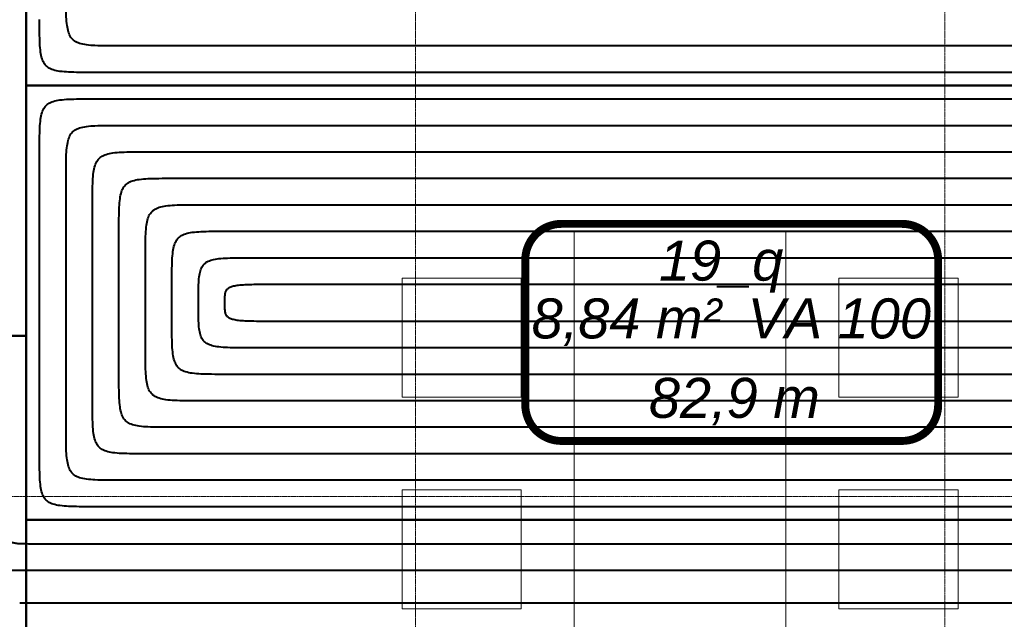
# Model space of a CAD drawing. Header units: millimetres. Extents: x 49908 to 79848, y -11883 to -3092.
# Tile 47 of 222: x 68141 to 68513, y -6073 to -5847. Entities that reach past the tile are written whole.
import ezdxf
from ezdxf.lldxf.tags import DXFTag

# ---------------------------------------------------------------- set-up
doc = ezdxf.new("R2010")
doc.units = ezdxf.units.MM
doc.linetypes.add('DASHDOT', pattern=[1, 0.5, -0.25, 0, -0.25])
doc.layers.add('A wyp ruchome', color=9, linetype='Continuous', lineweight=9)
doc.layers.add('A_OSIE', color=9, linetype='DASHDOT', lineweight=9)
for name, color, linetype, true_color in [('IS_Ogrzewanie_płaszczyznowe', 7, 'SOLID', 0xac00e6), ('IS_Ogrzewanie_płaszczyznowe_-_opis', 7, 'SOLID', 0xf000f0), ('IS_Przyłącza_o.p._Powrót', 7, 'DASH', 0x438955), ('IS_Przyłącza_o.p._Zasilanie', 7, 'SOLID', 0xff9124)]:
    doc.layers.add(name, color=color, linetype=linetype, true_color=true_color)
doc.layers.add('IS_Rys.pętli_o.p._Powrót', color=7, linetype='DASH', lineweight=13, true_color=0x4c9a5f)
doc.layers.add('IS_Rys.pętli_o.p._Zasilanie', color=7, linetype='SOLID', lineweight=13, true_color=0xff8c1a)
tags = doc.linetypes.add('DASH', pattern=[15, 10, -5]).pattern_tags.tags
tags[6:7] = [DXFTag(74, 4), DXFTag(75, 0), DXFTag(340, '0'), DXFTag(46, 0.0), DXFTag(50, 0.0), DXFTag(44, 0.0), DXFTag(45, 0.0)]
tags[4:5] = [DXFTag(74, 4), DXFTag(75, 0), DXFTag(340, '0'), DXFTag(46, 0.0), DXFTag(50, 0.0), DXFTag(44, 0.0), DXFTag(45, 0.0)]
tags = doc.linetypes.add('SOLID', pattern=[10, 10, 0]).pattern_tags.tags
tags[6:7] = [DXFTag(74, 4), DXFTag(75, 0), DXFTag(340, '0'), DXFTag(46, 0.0), DXFTag(50, 0.0), DXFTag(44, 0.0), DXFTag(45, 0.0)]
tags[4:5] = [DXFTag(74, 4), DXFTag(75, 0), DXFTag(340, '0'), DXFTag(46, 0.0), DXFTag(50, 0.0), DXFTag(44, 0.0), DXFTag(45, 0.0)]

msp = doc.modelspace()

# ---------------------------------------------------------------- linework, layer by layer
at = {"layer": 'A wyp ruchome'}
for points in [[(68430.47, -5926.63), (68430.47, -6166.63), (68350.47, -6166.63), (68350.47, -5926.63)], [(68330.47, -5944.13), (68285.47, -5944.13), (68285.47, -5989.13), (68330.47, -5989.13)], [(68450.47, -5944.13), (68495.47, -5944.13), (68495.47, -5989.13), (68450.47, -5989.13)], [(68330.47, -6024.13), (68285.47, -6024.13), (68285.47, -6069.13), (68330.47, -6069.13)], [(68450.47, -6024.13), (68495.47, -6024.13), (68495.47, -6069.13), (68450.47, -6069.13)]]:
    msp.add_lwpolyline(points, close=True, dxfattribs=at)
at = {"layer": 'A_OSIE', "ltscale": 0.3, "transparency": 33554559}
for p, q in [((68290.47, -7140.05), (68290.47, -3902.99)), ((68490.47, -7140.05), (68490.47, -3902.99)), ((70341.81, -6026.63), (67440.85, -6026.63))]:
    msp.add_line(p, q, dxfattribs=at)
at = {"layer": 'IS_Ogrzewanie_płaszczyznowe', "lineweight": 40}
for p, q in [((68143.46, -5707.41), (68143.46, -5871.46)), ((68143.46, -5966.01), (68143.46, -5757.07)), ((68143.46, -5871.46), (68682.42, -5871.46)), ((68682.42, -5871.46), (68143.46, -5871.46)), ((68143.46, -5871.46), (68143.46, -6035.51)), ((67772.46, -5966.01), (68143.46, -5966.01)), ((68143.46, -5966.01), (67772.46, -5966.01)), ((68143.46, -6174.95), (68143.46, -5966.01)), ((68682.42, -6035.51), (68143.46, -6035.51)), ((68143.46, -6035.51), (68143.46, -6265.41)), ((68143.46, -6035.51), (68682.42, -6035.51))]:
    msp.add_line(p, q, dxfattribs=at)
at = {"layer": 'IS_Ogrzewanie_płaszczyznowe_-_opis'}
msp.add_lwpolyline([(68345.64, -6005.66, 3, 3, 0), (68474.31, -6005.66, 3, 3, 0.414214), (68487.97, -5991.99, 3, 3, 0), (68487.97, -5937.32, 3, 3, 0.414214), (68474.31, -5923.66, 3, 3, 0), (68345.64, -5923.66, 3, 3, 0.414214), (68331.97, -5937.32, 3, 3, 0), (68331.97, -5991.99, 3, 3, 0.414214), (68345.64, -6005.66, 3, 3, 0)], format="xyseb", dxfattribs=at)
at = {"layer": 'IS_Przyłącza_o.p._Powrót', "lineweight": 40}
for points, knots in [([(68145.64, -6044.59), (68144.82, -6044.59), (68143.31, -6044.59), (68141.25, -6044.55), (68139.6, -6044.43), (68138.29, -6044.17), (68137.26, -6043.72), (68136.51, -6042.97), (68136.06, -6041.94), (68135.8, -6040.63), (68135.68, -6038.98), (68135.64, -6036.92), (68135.64, -6035.42), (68135.64, -6034.59)], [0, 0, 0, 0, 0.0248686, 0.0452361, 0.061602, 0.0745999, 0.0851852, 0.0948541, 0.1054394, 0.1184374, 0.1348033, 0.1551707, 0.1800393, 0.1800393, 0.1800393, 0.1800393]), ([(68581.88, -6044.59), (68578.5, -6044.59), (68565.82, -6044.59), (68539.28, -6044.59), (68498.96, -6044.59), (68448.82, -6044.59), (68392.77, -6044.59), (68334.76, -6044.59), (68278.71, -6044.59), (68228.57, -6044.59), (68188.25, -6044.59), (68161.7, -6044.59), (68149.03, -6044.59), (68145.64, -6044.59)], [0, 0, 0, 0, 0.101604, 0.380194, 0.796441, 1.311014, 1.884583, 2.477817, 3.051386, 3.565959, 3.982206, 4.260796, 4.3624, 4.3624, 4.3624, 4.3624]), ([(68561.24, -6066.94), (68558, -6066.94), (68545.86, -6066.94), (68520.44, -6066.94), (68481.83, -6066.94), (68433.81, -6066.94), (68380.13, -6066.94), (68324.58, -6066.94), (68270.9, -6066.94), (68222.88, -6066.94), (68184.27, -6066.94), (68158.85, -6066.94), (68146.71, -6066.94), (68143.46, -6066.94)], [0, 0, 0, 0, 0.097304, 0.364106, 0.762739, 1.255537, 1.804835, 2.372965, 2.922263, 3.415061, 3.813694, 4.080496, 4.1778, 4.1778, 4.1778, 4.1778])]:
    msp.add_open_spline(points, degree=3, knots=knots, dxfattribs=at)
at = {"layer": 'IS_Przyłącza_o.p._Zasilanie', "lineweight": 40}
msp.add_open_spline([(68571.88, -6054.59), (68568.5, -6054.59), (68555.82, -6054.59), (68529.28, -6054.59), (68488.96, -6054.59), (68438.82, -6054.59), (68382.77, -6054.59), (68324.76, -6054.59), (68268.71, -6054.59), (68218.57, -6054.59), (68178.25, -6054.59), (68151.7, -6054.59), (68139.03, -6054.59), (68135.64, -6054.59)], degree=3, knots=[0, 0, 0, 0, 0.101604, 0.380194, 0.796441, 1.311014, 1.884583, 2.477817, 3.051386, 3.565959, 3.982206, 4.260796, 4.3624, 4.3624, 4.3624, 4.3624], dxfattribs=at)
at = {"layer": 'IS_Rys.pętli_o.p._Powrót', "lineweight": 40}
for points, knots in [([(68178.46, -5856.46), (68176.81, -5856.46), (68173.79, -5856.46), (68169.68, -5856.38), (68166.37, -5856.14), (68163.75, -5855.63), (68161.69, -5854.72), (68160.2, -5853.23), (68159.29, -5851.17), (68158.78, -5848.55), (68158.54, -5845.24), (68158.46, -5841.13), (68158.46, -5838.11), (68158.46, -5836.46)], [0, 0, 0, 0, 0.0497373, 0.0904721, 0.1232039, 0.1491998, 0.1703704, 0.1897083, 0.2108788, 0.2368747, 0.2696065, 0.3103414, 0.3600787, 0.3600787, 0.3600787, 0.3600787]), ([(68612.03, -5856.46), (68608.66, -5856.46), (68596.07, -5856.46), (68569.68, -5856.46), (68529.62, -5856.46), (68479.78, -5856.46), (68424.08, -5856.46), (68366.42, -5856.46), (68310.72, -5856.46), (68260.88, -5856.46), (68220.81, -5856.46), (68194.43, -5856.46), (68181.83, -5856.46), (68178.46, -5856.46)], [0, 0, 0, 0, 0.100981, 0.377863, 0.791557, 1.302975, 1.873027, 2.462623, 3.032675, 3.544093, 3.957787, 4.234669, 4.33565, 4.33565, 4.33565, 4.33565]), ([(68158.46, -5906.46), (68158.46, -5904.8), (68158.46, -5901.78), (68158.54, -5897.68), (68158.78, -5894.37), (68159.29, -5891.74), (68160.2, -5889.68), (68161.69, -5888.19), (68163.75, -5887.28), (68166.37, -5886.77), (68169.68, -5886.53), (68173.79, -5886.45), (68176.81, -5886.46), (68178.46, -5886.46)], [0, 0, 0, 0, 0.0497373, 0.0904721, 0.1232039, 0.1491998, 0.1703704, 0.1897083, 0.2108788, 0.2368747, 0.2696065, 0.3103414, 0.3600787, 0.3600787, 0.3600787, 0.3600787]), ([(68178.46, -5886.46), (68181.6, -5886.46), (68193.35, -5886.46), (68217.94, -5886.46), (68255.3, -5886.46), (68301.76, -5886.46), (68353.69, -5886.46), (68407.44, -5886.46), (68459.37, -5886.46), (68505.83, -5886.46), (68543.19, -5886.46), (68567.78, -5886.46), (68579.53, -5886.46), (68582.66, -5886.46)], [0, 0, 0, 0, 0.094141, 0.35227, 0.737946, 1.214726, 1.746168, 2.295832, 2.827274, 3.304054, 3.68973, 3.947859, 4.042, 4.042, 4.042, 4.042]), ([(68158.46, -6000.51), (68158.46, -5999.78), (68158.46, -5997.04), (68158.46, -5991.32), (68158.46, -5982.63), (68158.46, -5971.82), (68158.46, -5959.74), (68158.46, -5947.23), (68158.46, -5935.15), (68158.46, -5924.33), (68158.46, -5915.64), (68158.46, -5909.92), (68158.46, -5907.19), (68158.46, -5906.46)], [0, 0, 0, 0, 0.021905, 0.0819669, 0.1717066, 0.2826446, 0.4063017, 0.5341983, 0.6578554, 0.7687934, 0.8585331, 0.918595, 0.9405, 0.9405, 0.9405, 0.9405]), ([(68178.46, -5926.46), (68178.46, -5924.8), (68178.46, -5921.78), (68178.54, -5917.68), (68178.78, -5914.37), (68179.29, -5911.74), (68180.2, -5909.68), (68181.69, -5908.19), (68183.75, -5907.28), (68186.37, -5906.77), (68189.68, -5906.53), (68193.79, -5906.45), (68196.81, -5906.46), (68198.46, -5906.46)], [0, 0, 0, 0, 0.0497373, 0.0904721, 0.1232039, 0.1491998, 0.1703704, 0.1897083, 0.2108788, 0.2368747, 0.2696065, 0.3103414, 0.3600787, 0.3600787, 0.3600787, 0.3600787]), ([(68198.46, -5906.46), (68201.29, -5906.46), (68211.87, -5906.46), (68234.04, -5906.46), (68267.69, -5906.46), (68309.56, -5906.46), (68356.35, -5906.46), (68404.78, -5906.46), (68451.57, -5906.46), (68493.44, -5906.46), (68527.09, -5906.46), (68549.26, -5906.46), (68559.84, -5906.46), (68562.66, -5906.46)], [0, 0, 0, 0, 0.084825, 0.317409, 0.664918, 1.094515, 1.573366, 2.068634, 2.547485, 2.977082, 3.324591, 3.557175, 3.642, 3.642, 3.642, 3.642]), ([(68178.46, -5980.51), (68178.46, -5980.09), (68178.46, -5978.52), (68178.46, -5975.23), (68178.46, -5970.23), (68178.46, -5964.02), (68178.46, -5957.08), (68178.46, -5949.89), (68178.46, -5942.94), (68178.46, -5936.73), (68178.46, -5931.74), (68178.46, -5928.45), (68178.46, -5926.88), (68178.46, -5926.46)], [0, 0, 0, 0, 0.0125887, 0.0471059, 0.0986788, 0.1624343, 0.2334992, 0.3070008, 0.3780657, 0.4418212, 0.4933941, 0.5279113, 0.5405, 0.5405, 0.5405, 0.5405]), ([(68198.46, -5946.46), (68198.46, -5944.8), (68198.46, -5941.78), (68198.54, -5937.68), (68198.78, -5934.37), (68199.29, -5931.74), (68200.2, -5929.68), (68201.69, -5928.19), (68203.75, -5927.28), (68206.37, -5926.77), (68209.68, -5926.53), (68213.79, -5926.45), (68216.81, -5926.46), (68218.46, -5926.46)], [0, 0, 0, 0, 0.0497373, 0.0904721, 0.1232039, 0.1491998, 0.1703704, 0.1897083, 0.2108788, 0.2368747, 0.2696065, 0.3103414, 0.3600787, 0.3600787, 0.3600787, 0.3600787]), ([(68218.46, -5926.46), (68220.98, -5926.46), (68230.4, -5926.46), (68250.13, -5926.46), (68280.09, -5926.46), (68317.36, -5926.46), (68359.01, -5926.46), (68402.12, -5926.46), (68443.77, -5926.46), (68481.04, -5926.46), (68511, -5926.46), (68530.73, -5926.46), (68540.15, -5926.46), (68542.66, -5926.46)], [0, 0, 0, 0, 0.075509, 0.282548, 0.59189, 0.974305, 1.400563, 1.841437, 2.267695, 2.65011, 2.959452, 3.166491, 3.242, 3.242, 3.242, 3.242]), ([(68198.46, -5960.51), (68198.46, -5960.4), (68198.46, -5959.99), (68198.46, -5959.13), (68198.46, -5957.84), (68198.46, -5956.22), (68198.46, -5954.42), (68198.46, -5952.55), (68198.46, -5950.74), (68198.46, -5949.13), (68198.46, -5947.83), (68198.46, -5946.97), (68198.46, -5946.57), (68198.46, -5946.46)], [0, 0, 0, 0, 0.0032724, 0.0122449, 0.025651, 0.0422239, 0.0606968, 0.0798032, 0.0982761, 0.114849, 0.1282551, 0.1372276, 0.1405, 0.1405, 0.1405, 0.1405]), ([(68218.46, -5953.48), (68218.46, -5952.9), (68218.46, -5951.84), (68218.54, -5950.39), (68218.8, -5949.18), (68219.39, -5948.19), (68220.41, -5947.49), (68221.86, -5947.04), (68223.82, -5946.74), (68226.4, -5946.57), (68229.69, -5946.48), (68233.79, -5946.46), (68236.81, -5946.46), (68238.46, -5946.46)], [0, 0, 0, 0, 0.0174708, 0.0318127, 0.0436165, 0.0541271, 0.0654826, 0.0799755, 0.0993286, 0.124798, 0.1574205, 0.1981434, 0.2478805, 0.2478805, 0.2478805, 0.2478805]), ([(68238.46, -5946.46), (68240.67, -5946.46), (68248.93, -5946.46), (68266.22, -5946.46), (68292.49, -5946.46), (68325.16, -5946.46), (68361.67, -5946.46), (68399.46, -5946.46), (68435.97, -5946.46), (68468.64, -5946.46), (68494.91, -5946.46), (68512.2, -5946.46), (68520.46, -5946.46), (68522.66, -5946.46)], [0, 0, 0, 0, 0.066192, 0.247687, 0.518863, 0.854095, 1.227761, 1.614239, 1.987905, 2.323137, 2.594313, 2.775808, 2.842, 2.842, 2.842, 2.842]), ([(68238.46, -5960.51), (68236.81, -5960.51), (68233.79, -5960.51), (68229.69, -5960.48), (68226.4, -5960.4), (68223.82, -5960.22), (68221.86, -5959.93), (68220.41, -5959.47), (68219.39, -5958.77), (68218.8, -5957.78), (68218.54, -5956.58), (68218.46, -5955.12), (68218.46, -5954.06), (68218.46, -5953.48)], [0, 0, 0, 0, 0.0497371, 0.09046, 0.1230825, 0.1485519, 0.167905, 0.1823979, 0.1937534, 0.204264, 0.2160677, 0.2304097, 0.2478805, 0.2478805, 0.2478805, 0.2478805]), ([(68218.46, -5980.51), (68216.81, -5980.51), (68213.79, -5980.51), (68209.68, -5980.43), (68206.37, -5980.19), (68203.75, -5979.68), (68201.69, -5978.77), (68200.2, -5977.28), (68199.29, -5975.22), (68198.78, -5972.6), (68198.54, -5969.29), (68198.46, -5965.18), (68198.46, -5962.16), (68198.46, -5960.51)], [0, 0, 0, 0, 0.0497373, 0.0904721, 0.1232039, 0.1491998, 0.1703704, 0.1897083, 0.2108788, 0.2368747, 0.2696065, 0.3103414, 0.3600787, 0.3600787, 0.3600787, 0.3600787]), ([(68542.66, -5960.51), (68540.3, -5960.51), (68531.47, -5960.51), (68512.95, -5960.51), (68484.84, -5960.51), (68449.87, -5960.51), (68410.79, -5960.51), (68370.34, -5960.51), (68331.26, -5960.51), (68296.29, -5960.51), (68268.18, -5960.51), (68249.66, -5960.51), (68240.83, -5960.51), (68238.46, -5960.51)], [0, 0, 0, 0, 0.07085, 0.265118, 0.555376, 0.9142, 1.314162, 1.727838, 2.1278, 2.486624, 2.776882, 2.97115, 3.042, 3.042, 3.042, 3.042]), ([(68198.46, -6000.51), (68196.81, -6000.51), (68193.79, -6000.51), (68189.68, -6000.43), (68186.37, -6000.19), (68183.75, -5999.68), (68181.69, -5998.77), (68180.2, -5997.28), (68179.29, -5995.22), (68178.78, -5992.6), (68178.54, -5989.29), (68178.46, -5985.18), (68178.46, -5982.16), (68178.46, -5980.51)], [0, 0, 0, 0, 0.0497373, 0.0904721, 0.1232039, 0.1491998, 0.1703704, 0.1897083, 0.2108788, 0.2368747, 0.2696065, 0.3103414, 0.3600787, 0.3600787, 0.3600787, 0.3600787]), ([(68562.66, -5980.51), (68559.99, -5980.51), (68549.99, -5980.51), (68529.05, -5980.51), (68497.24, -5980.51), (68457.67, -5980.51), (68413.45, -5980.51), (68367.68, -5980.51), (68323.46, -5980.51), (68283.89, -5980.51), (68252.08, -5980.51), (68231.14, -5980.51), (68221.14, -5980.51), (68218.46, -5980.51)], [0, 0, 0, 0, 0.080167, 0.299979, 0.628404, 1.03441, 1.486965, 1.955035, 2.40759, 2.813596, 3.142021, 3.361833, 3.442, 3.442, 3.442, 3.442]), ([(68178.46, -6020.51), (68176.81, -6020.51), (68173.79, -6020.51), (68169.68, -6020.43), (68166.37, -6020.19), (68163.75, -6019.68), (68161.69, -6018.77), (68160.2, -6017.28), (68159.29, -6015.22), (68158.78, -6012.6), (68158.54, -6009.29), (68158.46, -6005.18), (68158.46, -6002.16), (68158.46, -6000.51)], [0, 0, 0, 0, 0.0497373, 0.0904721, 0.1232039, 0.1491998, 0.1703704, 0.1897083, 0.2108788, 0.2368747, 0.2696065, 0.3103414, 0.3600787, 0.3600787, 0.3600787, 0.3600787]), ([(68582.66, -6000.51), (68579.68, -6000.51), (68568.52, -6000.51), (68545.14, -6000.51), (68509.64, -6000.51), (68465.47, -6000.51), (68416.11, -6000.51), (68365.02, -6000.51), (68315.66, -6000.51), (68271.49, -6000.51), (68235.99, -6000.51), (68212.61, -6000.51), (68201.45, -6000.51), (68198.46, -6000.51)], [0, 0, 0, 0, 0.089483, 0.33484, 0.701432, 1.154621, 1.659767, 2.182233, 2.687379, 3.140568, 3.50716, 3.752517, 3.842, 3.842, 3.842, 3.842]), ([(68592.66, -6020.51), (68589.45, -6020.51), (68577.42, -6020.51), (68552.21, -6020.51), (68513.93, -6020.51), (68466.32, -6020.51), (68413.11, -6020.51), (68358.02, -6020.51), (68304.81, -6020.51), (68257.2, -6020.51), (68218.92, -6020.51), (68193.71, -6020.51), (68181.68, -6020.51), (68178.46, -6020.51)], [0, 0, 0, 0, 0.09647, 0.360986, 0.756203, 1.244778, 1.789369, 2.352631, 2.897222, 3.385797, 3.781014, 4.04553, 4.142, 4.142, 4.142, 4.142]), ([(68143.46, -6066.94), (68143.45, -6066.94), (68143.37, -6066.94), (68143.22, -6066.94), (68142.99, -6066.94), (68142.7, -6066.94), (68142.38, -6066.94), (68142.05, -6066.94), (68141.73, -6066.94), (68141.44, -6066.94), (68141.21, -6066.94), (68141.06, -6066.94), (68140.98, -6066.94), (68140.96, -6066.94)], [0, 0, 0, 0, 0.00058227, 0.00217881, 0.00456424, 0.00751315, 0.01080015, 0.01419985, 0.01748685, 0.02043576, 0.02282119, 0.02441773, 0.025, 0.025, 0.025, 0.025])]:
    msp.add_open_spline(points, degree=3, knots=knots, dxfattribs=at)
at = {"layer": 'IS_Rys.pętli_o.p._Zasilanie', "lineweight": 40}
for points, knots in [([(68168.46, -5866.46), (68166.81, -5866.46), (68163.79, -5866.46), (68159.68, -5866.38), (68156.37, -5866.14), (68153.75, -5865.63), (68151.69, -5864.72), (68150.2, -5863.23), (68149.29, -5861.17), (68148.78, -5858.55), (68148.54, -5855.24), (68148.46, -5851.13), (68148.46, -5848.11), (68148.46, -5846.46)], [0, 0, 0, 0, 0.0497373, 0.0904721, 0.1232039, 0.1491998, 0.1703704, 0.1897083, 0.2108788, 0.2368747, 0.2696065, 0.3103414, 0.3600787, 0.3600787, 0.3600787, 0.3600787]), ([(68602.66, -5866.46), (68599.29, -5866.46), (68586.68, -5866.46), (68560.26, -5866.46), (68520.13, -5866.46), (68470.22, -5866.46), (68414.44, -5866.46), (68356.69, -5866.46), (68300.91, -5866.46), (68251, -5866.46), (68210.87, -5866.46), (68184.45, -5866.46), (68171.84, -5866.46), (68168.46, -5866.46)], [0, 0, 0, 0, 0.101128, 0.378416, 0.792717, 1.304884, 1.87577, 2.46623, 3.037116, 3.549283, 3.963584, 4.240872, 4.342, 4.342, 4.342, 4.342]), ([(68148.46, -5896.46), (68148.46, -5894.8), (68148.46, -5891.78), (68148.54, -5887.68), (68148.78, -5884.37), (68149.29, -5881.74), (68150.2, -5879.68), (68151.69, -5878.19), (68153.75, -5877.28), (68156.37, -5876.77), (68159.68, -5876.53), (68163.79, -5876.45), (68166.81, -5876.46), (68168.46, -5876.46)], [0, 0, 0, 0, 0.0497373, 0.0904721, 0.1232039, 0.1491998, 0.1703704, 0.1897083, 0.2108788, 0.2368747, 0.2696065, 0.3103414, 0.3600787, 0.3600787, 0.3600787, 0.3600787]), ([(68168.46, -5876.46), (68171.76, -5876.46), (68184.08, -5876.46), (68209.9, -5876.46), (68249.1, -5876.46), (68297.86, -5876.46), (68352.36, -5876.46), (68408.77, -5876.46), (68463.27, -5876.46), (68512.03, -5876.46), (68551.23, -5876.46), (68577.05, -5876.46), (68589.37, -5876.46), (68592.66, -5876.46)], [0, 0, 0, 0, 0.098799, 0.369701, 0.77446, 1.274831, 1.832569, 2.409431, 2.967169, 3.46754, 3.872299, 4.143201, 4.242, 4.242, 4.242, 4.242]), ([(68148.46, -6010.51), (68148.46, -6009.62), (68148.46, -6006.31), (68148.46, -5999.37), (68148.46, -5988.83), (68148.46, -5975.72), (68148.46, -5961.07), (68148.46, -5945.9), (68148.46, -5931.25), (68148.46, -5918.14), (68148.46, -5907.6), (68148.46, -5900.66), (68148.46, -5897.34), (68148.46, -5896.46)], [0, 0, 0, 0, 0.026563, 0.099397, 0.208221, 0.34275, 0.492703, 0.647797, 0.79775, 0.932279, 1.041103, 1.113937, 1.1405, 1.1405, 1.1405, 1.1405]), ([(68168.46, -5916.46), (68168.46, -5914.8), (68168.46, -5911.78), (68168.54, -5907.68), (68168.78, -5904.37), (68169.29, -5901.74), (68170.2, -5899.68), (68171.69, -5898.19), (68173.75, -5897.28), (68176.37, -5896.77), (68179.68, -5896.53), (68183.79, -5896.45), (68186.81, -5896.46), (68188.46, -5896.46)], [0, 0, 0, 0, 0.0497373, 0.0904721, 0.1232039, 0.1491998, 0.1703704, 0.1897083, 0.2108788, 0.2368747, 0.2696065, 0.3103414, 0.3600787, 0.3600787, 0.3600787, 0.3600787]), ([(68188.46, -5896.46), (68191.45, -5896.46), (68202.61, -5896.46), (68225.99, -5896.46), (68261.49, -5896.46), (68305.66, -5896.46), (68355.02, -5896.46), (68406.11, -5896.46), (68455.47, -5896.46), (68499.64, -5896.46), (68535.14, -5896.46), (68558.52, -5896.46), (68569.68, -5896.46), (68572.66, -5896.46)], [0, 0, 0, 0, 0.089483, 0.33484, 0.701432, 1.154621, 1.659767, 2.182233, 2.687379, 3.140568, 3.50716, 3.752517, 3.842, 3.842, 3.842, 3.842]), ([(68168.46, -5990.51), (68168.46, -5989.93), (68168.46, -5987.78), (68168.46, -5983.27), (68168.46, -5976.43), (68168.46, -5967.92), (68168.46, -5958.41), (68168.46, -5948.56), (68168.46, -5939.04), (68168.46, -5930.53), (68168.46, -5923.69), (68168.46, -5919.18), (68168.46, -5917.03), (68168.46, -5916.46)], [0, 0, 0, 0, 0.0172468, 0.0645364, 0.1351927, 0.2225394, 0.3199005, 0.4205995, 0.5179606, 0.6053073, 0.6759636, 0.7232532, 0.7405, 0.7405, 0.7405, 0.7405]), ([(68188.46, -5936.46), (68188.46, -5934.8), (68188.46, -5931.78), (68188.54, -5927.68), (68188.78, -5924.37), (68189.29, -5921.74), (68190.2, -5919.68), (68191.69, -5918.19), (68193.75, -5917.28), (68196.37, -5916.77), (68199.68, -5916.53), (68203.79, -5916.45), (68206.81, -5916.46), (68208.46, -5916.46)], [0, 0, 0, 0, 0.0497373, 0.0904721, 0.1232039, 0.1491998, 0.1703704, 0.1897083, 0.2108788, 0.2368747, 0.2696065, 0.3103414, 0.3600787, 0.3600787, 0.3600787, 0.3600787]), ([(68208.46, -5916.46), (68211.14, -5916.46), (68221.14, -5916.46), (68242.08, -5916.46), (68273.89, -5916.46), (68313.46, -5916.46), (68357.68, -5916.46), (68403.45, -5916.46), (68447.67, -5916.46), (68487.24, -5916.46), (68519.05, -5916.46), (68539.99, -5916.46), (68549.99, -5916.46), (68552.66, -5916.46)], [0, 0, 0, 0, 0.080167, 0.299979, 0.628404, 1.03441, 1.486965, 1.955035, 2.40759, 2.813596, 3.142021, 3.361833, 3.442, 3.442, 3.442, 3.442]), ([(68188.46, -5970.51), (68188.46, -5970.24), (68188.46, -5969.25), (68188.46, -5967.18), (68188.46, -5964.03), (68188.46, -5960.12), (68188.46, -5955.75), (68188.46, -5951.22), (68188.46, -5946.84), (68188.46, -5942.93), (68188.46, -5939.78), (68188.46, -5937.71), (68188.46, -5936.72), (68188.46, -5936.46)], [0, 0, 0, 0, 0.0079305, 0.0296754, 0.0621649, 0.1023291, 0.147098, 0.193402, 0.2381709, 0.2783351, 0.3108246, 0.3325695, 0.3405, 0.3405, 0.3405, 0.3405]), ([(68208.46, -5953.48), (68208.46, -5952.07), (68208.46, -5949.5), (68208.54, -5946.01), (68208.78, -5943.18), (68209.3, -5940.93), (68210.23, -5939.16), (68211.74, -5937.91), (68213.77, -5937.16), (68216.38, -5936.73), (68219.69, -5936.52), (68223.79, -5936.45), (68226.81, -5936.46), (68228.46, -5936.46)], [0, 0, 0, 0, 0.0423389, 0.0770189, 0.1049221, 0.1272426, 0.1458949, 0.1638522, 0.1844691, 0.2103008, 0.2429983, 0.2837294, 0.3334666, 0.3334666, 0.3334666, 0.3334666]), ([(68228.46, -5936.46), (68230.83, -5936.46), (68239.66, -5936.46), (68258.18, -5936.46), (68286.29, -5936.46), (68321.26, -5936.46), (68360.34, -5936.46), (68400.79, -5936.46), (68439.87, -5936.46), (68474.84, -5936.46), (68502.95, -5936.46), (68521.47, -5936.46), (68530.3, -5936.46), (68532.66, -5936.46)], [0, 0, 0, 0, 0.07085, 0.265118, 0.555376, 0.9142, 1.314162, 1.727838, 2.1278, 2.486624, 2.776882, 2.97115, 3.042, 3.042, 3.042, 3.042]), ([(68228.46, -5970.51), (68226.81, -5970.51), (68223.79, -5970.51), (68219.69, -5970.44), (68216.38, -5970.24), (68213.77, -5969.81), (68211.74, -5969.05), (68210.23, -5967.8), (68209.3, -5966.03), (68208.78, -5963.78), (68208.54, -5960.96), (68208.46, -5957.46), (68208.46, -5954.89), (68208.46, -5953.48)], [0, 0, 0, 0, 0.0497372, 0.0904683, 0.1231658, 0.1489975, 0.1696144, 0.1875717, 0.206224, 0.2285445, 0.2564477, 0.2911276, 0.3334666, 0.3334666, 0.3334666, 0.3334666]), ([(68208.46, -5990.51), (68206.81, -5990.51), (68203.79, -5990.51), (68199.68, -5990.43), (68196.37, -5990.19), (68193.75, -5989.68), (68191.69, -5988.77), (68190.2, -5987.28), (68189.29, -5985.22), (68188.78, -5982.6), (68188.54, -5979.29), (68188.46, -5975.18), (68188.46, -5972.16), (68188.46, -5970.51)], [0, 0, 0, 0, 0.0497373, 0.0904721, 0.1232039, 0.1491998, 0.1703704, 0.1897083, 0.2108788, 0.2368747, 0.2696065, 0.3103414, 0.3600787, 0.3600787, 0.3600787, 0.3600787]), ([(68552.66, -5970.51), (68550.15, -5970.51), (68540.73, -5970.51), (68521, -5970.51), (68491.04, -5970.51), (68453.77, -5970.51), (68412.12, -5970.51), (68369.01, -5970.51), (68327.36, -5970.51), (68290.09, -5970.51), (68260.13, -5970.51), (68240.4, -5970.51), (68230.98, -5970.51), (68228.46, -5970.51)], [0, 0, 0, 0, 0.075509, 0.282548, 0.59189, 0.974305, 1.400563, 1.841437, 2.267695, 2.65011, 2.959452, 3.166491, 3.242, 3.242, 3.242, 3.242]), ([(68188.46, -6010.51), (68186.81, -6010.51), (68183.79, -6010.51), (68179.68, -6010.43), (68176.37, -6010.19), (68173.75, -6009.68), (68171.69, -6008.77), (68170.2, -6007.28), (68169.29, -6005.22), (68168.78, -6002.6), (68168.54, -5999.29), (68168.46, -5995.18), (68168.46, -5992.16), (68168.46, -5990.51)], [0, 0, 0, 0, 0.0497373, 0.0904721, 0.1232039, 0.1491998, 0.1703704, 0.1897083, 0.2108788, 0.2368747, 0.2696065, 0.3103414, 0.3600787, 0.3600787, 0.3600787, 0.3600787]), ([(68572.66, -5990.51), (68569.84, -5990.51), (68559.26, -5990.51), (68537.09, -5990.51), (68503.44, -5990.51), (68461.57, -5990.51), (68414.78, -5990.51), (68366.35, -5990.51), (68319.56, -5990.51), (68277.69, -5990.51), (68244.04, -5990.51), (68221.87, -5990.51), (68211.29, -5990.51), (68208.46, -5990.51)], [0, 0, 0, 0, 0.084825, 0.317409, 0.664918, 1.094515, 1.573366, 2.068634, 2.547485, 2.977082, 3.324591, 3.557175, 3.642, 3.642, 3.642, 3.642]), ([(68168.46, -6030.51), (68166.81, -6030.51), (68163.79, -6030.51), (68159.68, -6030.43), (68156.37, -6030.19), (68153.75, -6029.68), (68151.69, -6028.77), (68150.2, -6027.28), (68149.29, -6025.22), (68148.78, -6022.6), (68148.54, -6019.29), (68148.46, -6015.18), (68148.46, -6012.16), (68148.46, -6010.51)], [0, 0, 0, 0, 0.0497373, 0.0904721, 0.1232039, 0.1491998, 0.1703704, 0.1897083, 0.2108788, 0.2368747, 0.2696065, 0.3103414, 0.3600787, 0.3600787, 0.3600787, 0.3600787]), ([(68592.66, -6010.51), (68589.53, -6010.51), (68577.78, -6010.51), (68553.19, -6010.51), (68515.83, -6010.51), (68469.37, -6010.51), (68417.44, -6010.51), (68363.69, -6010.51), (68311.76, -6010.51), (68265.3, -6010.51), (68227.94, -6010.51), (68203.35, -6010.51), (68191.6, -6010.51), (68188.46, -6010.51)], [0, 0, 0, 0, 0.094141, 0.35227, 0.737946, 1.214726, 1.746168, 2.295832, 2.827274, 3.304054, 3.68973, 3.947859, 4.042, 4.042, 4.042, 4.042]), ([(68582.9, -6030.51), (68579.69, -6030.51), (68567.65, -6030.51), (68542.43, -6030.51), (68504.13, -6030.51), (68456.49, -6030.51), (68403.24, -6030.51), (68348.13, -6030.51), (68294.88, -6030.51), (68247.24, -6030.51), (68208.94, -6030.51), (68183.72, -6030.51), (68171.68, -6030.51), (68168.46, -6030.51)], [0, 0, 0, 0, 0.096526, 0.361195, 0.756641, 1.2455, 1.790406, 2.353994, 2.8989, 3.387759, 3.783205, 4.047874, 4.1444, 4.1444, 4.1444, 4.1444])]:
    msp.add_open_spline(points, degree=3, knots=knots, dxfattribs=at)

# ---------------------------------------------------------------- texts
at = {"layer": 'IS_Ogrzewanie_płaszczyznowe_-_opis', "ltscale": 0.01, "char_height": 15.12}
for s, insert, attachment_point in [('\\fArial|b0|i1;19_q', (68405.97, -5949.66), 8), ('\\fArial|b0|i1;8,84 m²', (68405.97, -5951.82), 3), ('\\fArial|b0|i1;VA 100', (68415.97, -5951.82), 1), ('\\fArial|b0|i1;82,9 m', (68410.97, -5981.82), 2)]:
    msp.add_mtext(s, dxfattribs=dict(at, insert=insert, attachment_point=attachment_point))

doc.saveas('drawing.dxf')
